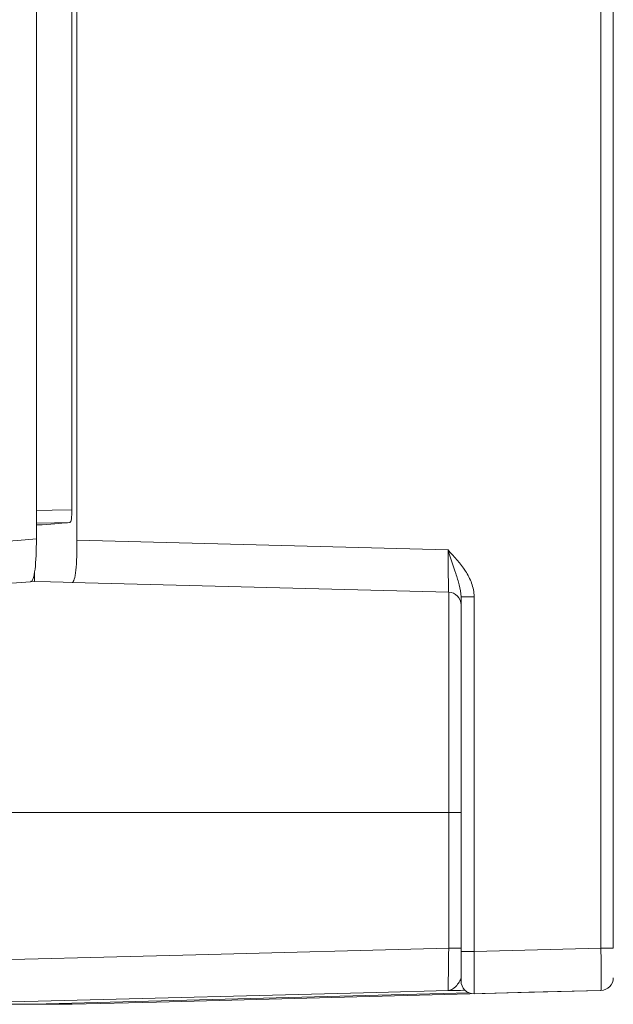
# Model space of a CAD drawing. Header units: millimetres. Extents: x 97 to 538, y 57 to 365.
# Tile 37 of 42: x 449 to 463, y 325 to 348. Entities that reach past the tile are written whole.
import ezdxf

# ---------------------------------------------------------------- set-up
doc = ezdxf.new("R2010")
doc.units = ezdxf.units.MM

msp = doc.modelspace()

# ---------------------------------------------------------------- linework, layer by layer
at = {"color": 7, "linetype": 'Continuous', "lineweight": 15}
for p, q in [((450.667, 364.225), (450.667, 336.149)), ((450.548, 336.866), (450.548, 363.904)), ((463.054, 326.506), (463.054, 363.899)), ((463.346, 363.899), (463.346, 326.506)), ((449.707, 336.177), (449.707, 363.723)), ((449.707, 336.502), (449.846, 336.513)), ((449.846, 336.513), (449.707, 336.51)), ((450.667, 336.149), (459.438, 335.919)), ((449.664, 335.386), (449.664, 335.174)), ((449.664, 335.174), (449.571, 335.177)), ((449.571, 335.164), (449.571, 335.164)), ((449.571, 335.164), (449.571, 335.164)), ((459.454, 334.918), (450.551, 335.151)), ((459.454, 329.71), (459.454, 334.918)), ((459.746, 334.813), (460.054, 334.813)), ((459.746, 326.427), (459.746, 334.813)), ((460.054, 334.813), (460.054, 326.427)), ((447.253, 329.71), (459.454, 329.71)), ((459.454, 329.71), (459.746, 329.71)), ((459.454, 326.505), (459.454, 329.71)), ((459.454, 326.505), (459.746, 326.505)), ((459.746, 326.427), (460.054, 326.427)), ((460.054, 326.427), (463.054, 326.506)), ((463.346, 326.506), (463.054, 326.506))]:
    msp.add_line(p, q, dxfattribs=at)
at = {"color": 7, "linetype": 'Continuous', "lineweight": 15, "flags": 128}
for points in [[(450.548, 336.866), (450.08, 336.858), (449.707, 336.852)], [(449.707, 336.552), (450.134, 336.559), (450.499, 336.565)], [(450.551, 335.151), (450.34, 335.156), (450.044, 335.164), (449.664, 335.174)], [(447.253, 326.188), (453.473, 326.35), (459.454, 326.505)], [(459.438, 325.503), (457.747, 325.46), (449.753, 325.252), (446.874, 325.178)], [(449.64, 325.178), (458.392, 325.407), (459.939, 325.447)], [(450.551, 325.178), (452.549, 325.23), (460.544, 325.44), (463.054, 325.506)], [(463.054, 325.506), (461.347, 325.461), (460.054, 325.427)]]:
    msp.add_lwpolyline(points, dxfattribs=at)
at = {"color": 7, "linetype": 'Continuous', "lineweight": 15}
for centre, start, end in [((459.446, 334.618), 0, 88.5), ((460.046, 325.727), 179.9985, 271.5025), ((463.046, 325.806), 271.4996, 0.0001), ((463.046, 325.806), 271.5002, 0.0009)]:
    msp.add_arc(centre, 0.3, start, end, dxfattribs=at)
msp.add_ellipse((459.446, 335.918), major_axis=(-0.008, 1.001), ratio=0.007841, start_param=1.569844, end_param=3.141326, dxfattribs=at)
for points, knots in [([(450.548, 336.866), (450.548, 336.787), (450.543, 336.71), (450.526, 336.599), (450.513, 336.566), (450.499, 336.565)], [0, 0, 0, 0, 0.5, 0.5, 1, 1, 1, 1]), ([(449.571, 335.164), (449.594, 335.165), (449.615, 335.193), (449.65, 335.295), (449.664, 335.37), (449.698, 335.649), (449.707, 335.91), (449.707, 336.177)], [0, 0, 0, 0, 0.25, 0.25, 0.5, 0.5, 1, 1, 1, 1]), ([(450.551, 335.151), (450.571, 335.15), (450.589, 335.176), (450.619, 335.275), (450.631, 335.349), (450.659, 335.625), (450.667, 335.884), (450.667, 336.149)], [0, 0, 0, 0, 0.25, 0.25, 0.5, 0.5, 1, 1, 1, 1]), ([(460.054, 334.813), (460.054, 334.922), (460.033, 335.029), (459.96, 335.234), (459.91, 335.329), (459.735, 335.601), (459.584, 335.761), (459.438, 335.919)], [0, 0, 0, 0, 0.25, 0.25, 0.5, 0.5, 1, 1, 1, 1]), ([(459.746, 334.813), (459.746, 334.908), (459.727, 334.999), (459.68, 335.18), (459.652, 335.269), (459.562, 335.54), (459.5, 335.729), (459.438, 335.919)], [0, 0, 0, 0, 0.25, 0.25, 0.5, 0.5, 1, 1, 1, 1]), ([(421.501, 330.8), (426.118, 331.877), (430.777, 332.786), (440.139, 334.246), (444.844, 334.797), (449.571, 335.164)], [0, 0, 0, 0, 0.5, 0.5, 1, 1, 1, 1]), ([(459.438, 325.503), (459.44, 325.501), (459.443, 325.609), (459.447, 325.886), (459.449, 325.998), (459.451, 326.241), (459.453, 326.372), (459.454, 326.505)], [0, 0, 0, 0, 0.5, 0.5, 0.75, 0.75, 1, 1, 1, 1]), ([(459.746, 325.727), (459.746, 325.727), (459.746, 325.745), (459.746, 325.815), (459.746, 325.866), (459.746, 326.06), (459.746, 326.242), (459.746, 326.427)], [0, 0, 0, 0, 0.25, 0.25, 0.5, 0.5, 1, 1, 1, 1]), ([(460.054, 326.427), (460.056, 326.162), (460.057, 325.903), (460.057, 325.626), (460.057, 325.552), (460.056, 325.452), (460.055, 325.427), (460.054, 325.427)], [0, 0, 0, 0, 0.5, 0.5, 0.75, 0.75, 1, 1, 1, 1]), ([(463.054, 325.506), (463.055, 325.506), (463.056, 325.531), (463.057, 325.631), (463.057, 325.705), (463.057, 325.982), (463.056, 326.241), (463.054, 326.506)], [0, 0, 0, 0, 0.25, 0.25, 0.5, 0.5, 1, 1, 1, 1]), ([(459.746, 325.809), (459.746, 325.776), (459.727, 325.739), (459.68, 325.667), (459.652, 325.632), (459.562, 325.541), (459.5, 325.503), (459.438, 325.503)], [0, 0, 0, 0, 0.25, 0.25, 0.5, 0.5, 1, 1, 1, 1]), ([(459.842, 325.509), (459.825, 325.509), (459.749, 325.508), (459.592, 325.506), (459.471, 325.504), (459.439, 325.503), (459.438, 325.503)], [0, 0, 0, 0, 0.1678755, 0.7808642, 0.9918431, 1, 1, 1, 1]), ([(446.874, 325.178), (446.991, 325.178), (447.843, 325.178), (448.808, 325.178), (449.64, 325.178)], [0, 0, 0, 0, 0.1367156, 1, 1, 1, 1])]:
    msp.add_open_spline(points, degree=3, knots=knots, dxfattribs=at)
for points in [[(449.846, 336.513), (450.135, 336.536), (450.354, 336.554), (450.499, 336.565)], [(449.707, 336.177), (440.116, 335.444), (430.64, 333.959), (421.273, 331.774)], [(449.664, 325.178), (449.656, 325.178), (449.648, 325.178), (449.64, 325.178)], [(449.664, 325.178), (450.085, 325.178), (450.383, 325.178), (450.551, 325.178)]]:
    msp.add_open_spline(points, degree=3, dxfattribs=at)

doc.saveas('drawing.dxf')
